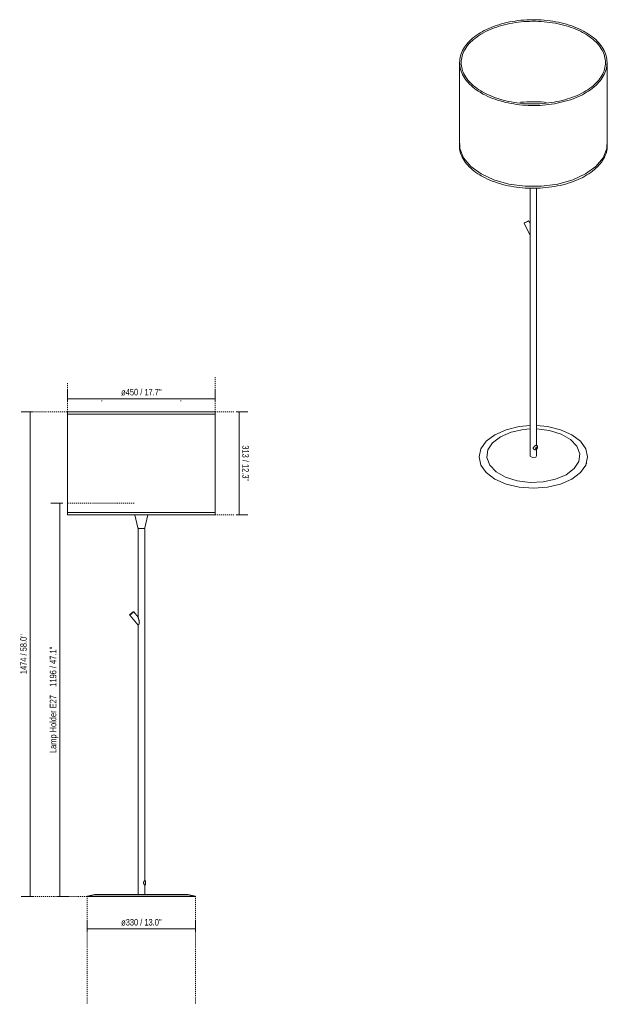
# Model space of a CAD drawing. Header units: millimetres. Extents: x -6962 to -5175, y -328 to 6817.
# Tile 1 of 2: x -6962 to -5175, y -328 to 2666. Entities that reach past the tile are written whole.
import ezdxf

# ---------------------------------------------------------------- set-up
doc = ezdxf.new("R2010")
doc.units = ezdxf.units.MM
doc.linetypes.add('Dash', pattern=[6, 3, -3])
doc.linetypes.add('Hidden', pattern=[7.14375, 4.7625, -2.38125])
doc.layers.add('A-ANNO-DIMS', color=7, linetype='Dash', lineweight=9, true_color=0xd2d2d2)
doc.layers.add('A-ANNO-DIMS-9', color=7, linetype='Continuous', lineweight=9)
doc.layers.add('E-LITE-EQPM', color=7, linetype='Continuous', lineweight=20)
doc.styles.add('Arial Narrow', font='ARIALN.TTF', dxfattribs={"height": 19.8})
doc.dimstyles.new('FARO_-_2_2mm_Arial_Narrow_mm_Inch_Left', dxfattribs={"dimscale": 304.8, "dimtxt": 20.263933, "dimasz": 0, "dimexe": 0.088583, "dimexo": 0.0625, "dimgap": 0.014764, "dimtad": 1, "dimdec": 0, "dimzin": 0, "dimdsep": 46, "dimtxsty": 'Arial Narrow', "dimblk1": 'NONE', "dimblk2": 'NONE', "dimsah": 1, "dimcen": 0.09, "dimadec": 0, "dimazin": 0, "dimtfac": 1, "dimtdec": 4, "dimtix": 1, "dimtmove": 0, "dimatfit": 3, "dimfxl": 0.029528, "dimfxlon": 1, "dimtvp": 1, "dimtolj": 1, "dimtzin": 0, "dimarcsym": 2})
doc.dimstyles.new('FARO_-_2_2mm_Arial_Narrow_mm_Inch_Left_1', dxfattribs={"dimscale": 304.8, "dimtxt": 20.263933, "dimasz": 0, "dimexe": 0.088583, "dimexo": 0.0625, "dimgap": 0.014764, "dimtad": 1, "dimdec": 0, "dimzin": 0, "dimdsep": 46, "dimtxsty": 'Arial Narrow', "dimblk1": 'NONE', "dimblk2": 'NONE', "dimsah": 1, "dimcen": 0.09, "dimadec": 0, "dimazin": 0, "dimtfac": 1, "dimtdec": 4, "dimtix": 1, "dimtmove": 0, "dimatfit": 3, "dimfxl": 0.029528, "dimfxlon": 1, "dimtvp": 1, "dimtolj": 1, "dimtzin": 0, "dimarcsym": 2})
doc.dimstyles.new('FARO_-_2_2mm_Arial_Narrow_mm_Inch_Right', dxfattribs={"dimscale": 304.8, "dimtxt": 20.263933, "dimasz": 0, "dimexe": 0.088583, "dimexo": 0.0625, "dimgap": 0.014764, "dimtad": 1, "dimdec": 0, "dimzin": 0, "dimdsep": 46, "dimtxsty": 'Arial Narrow', "dimblk1": 'NONE', "dimblk2": 'NONE', "dimsah": 1, "dimcen": 0.09, "dimadec": 0, "dimazin": 0, "dimtfac": 1, "dimtdec": 4, "dimtix": 1, "dimtmove": 0, "dimatfit": 3, "dimfxl": 0.029528, "dimfxlon": 1, "dimtvp": 1, "dimtolj": 1, "dimtzin": 0, "dimarcsym": 2})

# ---------------------------------------------------------------- blocks, each defined once
blk = doc.blocks.new('64312 - 64313-49 MAMBO Black_rattan floor lamp-468731-Alzado_PDF')
at = {"layer": 'E-LITE-EQPM'}
for p, q in [((-6611.1, 1160.8), (-6602, 1120.6)), ((-6581.4, 1120.6), (-6572.3, 1160.8)), ((-6601.8, 1119.2), (-6601.8, 849.8)), ((-6581.6, 1119.2), (-6601.8, 1119.2)), ((-6581.6, 49.1), (-6581.6, 1119.2)), ((-6616.6, 866), (-6627.4, 856.9)), ((-6627.4, 856.9), (-6626.9, 856.1)), ((-6614.9, 865.3), (-6627.1, 855.1)), ((-6626.9, 856.1), (-6627.1, 855.1)), ((-6627.1, 855.1), (-6601.8, 824.9)), ((-6615.9, 865.3), (-6626.9, 856.1)), ((-6615.9, 865.3), (-6616.6, 866)), ((-6614.9, 865.3), (-6615.9, 865.3)), ((-6601.8, 849.8), (-6614.9, 865.3)), ((-6601.8, 824.9), (-6601.8, 6.2)), ((-6581.4, 49.1), (-6581.6, 49.1)), ((-6581.6, 6.2), (-6581.6, 34.3)), ((-6581.6, 34.3), (-6581.4, 34.3)), ((-6579.7, 35.6), (-6579.9, 35.3)), ((-6579.3, 36.5), (-6579.7, 35.7)), ((-6733.2, 6.2), (-6756.8, 1.5)), ((-6756.8, 1.5), (-6756.4, 0)), ((-6756.8, 1.5), (-6426.6, 1.5)), ((-6427, 0), (-6756.4, 0)), ((-6450.2, 6.2), (-6733.2, 6.2)), ((-6426.6, 1.5), (-6450.2, 6.2)), ((-6427, 0), (-6426.6, 1.5))]:
    blk.add_line(p, q, dxfattribs=at)
at = {"layer": 'E-LITE-EQPM', "flags": 128}
for points in [[(-6601.1, 1119.7), (-6601.8, 1120), (-6602, 1120.6)], [(-6581.4, 1120.6), (-6582.6, 1119.3), (-6583.2, 1119.2)], [(-6581.4, 49.1), (-6579.7, 48.2), (-6579.3, 46.9)], [(-6579.9, 35.2), (-6580.2, 34.7), (-6581.4, 34.3)], [(-6579.3, 36.5), (-6579.3, 37.4), (-6579.3, 39.8), (-6579.3, 42.9), (-6579.3, 45.6), (-6579.3, 46.9), (-6579.3, 46.9)], [(-6579.3, 37.1), (-6579.3, 36.5), (-6579.3, 36.5)]]:
    blk.add_lwpolyline(points, dxfattribs=at)
at = {"layer": 'E-LITE-EQPM'}
for points, knots in [([(-6601.8, 849.8), (-6601.8, 849.7), (-6601.8, 849.5), (-6601.6, 849.1), (-6601.5, 848.7), (-6601.4, 848.4), (-6601.3, 848.2), (-6601.2, 848.1), (-6601.2, 847.9), (-6601.1, 847.7), (-6601, 847.3), (-6600.8, 846.6), (-6600.6, 845.9), (-6600.5, 845.5), (-6600.4, 845.2), (-6600.3, 845), (-6600.3, 844.8), (-6600.2, 844.5), (-6600, 844), (-6599.8, 843.3), (-6599.6, 842.4), (-6599.3, 841.3), (-6599, 840.1), (-6598.7, 838.9), (-6598.5, 838), (-6598.3, 837.1), (-6598.2, 836.1), (-6598, 835.4), (-6598, 834.8), (-6597.9, 834.5), (-6597.9, 834.3), (-6597.9, 834), (-6597.9, 833.7), (-6597.9, 833.1), (-6597.8, 832.3), (-6597.9, 831.5), (-6597.9, 830.9), (-6598, 830.5), (-6598.1, 830), (-6598.3, 829.5), (-6598.6, 828.7), (-6598.9, 828.1), (-6599.2, 827.6), (-6599.5, 827.1), (-6599.9, 826.7), (-6600.3, 826.2), (-6600.8, 825.8), (-6601.1, 825.4), (-6601.4, 825.2), (-6601.7, 825), (-6601.8, 824.9), (-6601.8, 824.9)], [0, 0, 0, 0, 0.027778, 0.055556, 0.083333, 0.097222, 0.104167, 0.111111, 0.118056, 0.125, 0.138889, 0.166667, 0.194444, 0.208333, 0.215278, 0.222222, 0.229167, 0.236111, 0.25, 0.277778, 0.305556, 0.333333, 0.388889, 0.416667, 0.444444, 0.472222, 0.5, 0.527778, 0.541667, 0.548611, 0.555556, 0.5625, 0.569444, 0.583333, 0.611111, 0.638889, 0.652778, 0.666667, 0.680556, 0.694444, 0.722222, 0.75, 0.763889, 0.777778, 0.805556, 0.833333, 0.861111, 0.888889, 0.916667, 0.944444, 1, 1, 1, 1]), ([(-6581.6, 34.3), (-6581.6, 34.3), (-6581.7, 34.4), (-6582, 34.7), (-6582.4, 35.3), (-6582.8, 36.1), (-6583.3, 36.8), (-6583.7, 37.4), (-6583.9, 37.9), (-6584, 38.2), (-6584.2, 38.6), (-6584.4, 39.1), (-6584.6, 39.7), (-6584.7, 40.3), (-6584.8, 40.7), (-6584.8, 41.1), (-6584.9, 41.7), (-6584.8, 42.3), (-6584.8, 42.7), (-6584.7, 43.1), (-6584.6, 43.7), (-6584.4, 44.3), (-6584.2, 44.8), (-6584, 45.2), (-6583.9, 45.5), (-6583.7, 46), (-6583.3, 46.6), (-6582.8, 47.4), (-6582.4, 48.1), (-6582, 48.7), (-6581.7, 49), (-6581.6, 49.1), (-6581.6, 49.1)], [0, 0, 0, 0, 0.055556, 0.111111, 0.166667, 0.222222, 0.277778, 0.305556, 0.333333, 0.347222, 0.361111, 0.388889, 0.416667, 0.444444, 0.458333, 0.472222, 0.5, 0.527778, 0.541667, 0.555556, 0.583333, 0.611111, 0.638889, 0.652778, 0.666667, 0.694444, 0.722222, 0.777778, 0.833333, 0.888889, 0.944444, 1, 1, 1, 1])]:
    blk.add_open_spline(points, degree=3, knots=knots, dxfattribs=at)
blk = doc.blocks.new('64312 - 64313-49 MAMBO Black_rattan floor lamp-468731-00 Isometrico PDF')
at = {"layer": 'E-LITE-EQPM', "color": 251, "lineweight": 9, "true_color": 0x636466}
for p, q in [((-7234.3, 2538.2), (-7234.3, 2532.7)), ((-7233.5, 2533.6), (-7233.5, 2288.2)), ((-7231.9, 2519.8), (-7232, 2520)), ((-6786.6, 2520), (-6786.7, 2519.8)), ((-6785.1, 2288.2), (-6785.1, 2533.6)), ((-6784.5, 2537.6), (-6784.5, 2537.9)), ((-6784.3, 2532.7), (-6784.3, 2538.2)), ((-7234.3, 2289), (-7234.3, 2283.6)), ((-7233.5, 2286.2), (-7233.3, 2290.9)), ((-6785.1, 2286.2), (-6785.2, 2290.9)), ((-6784.3, 2283.6), (-6784.3, 2289)), ((-7019.4, 2153.6), (-7019.4, 2020.7)), ((-6999.2, 1372.1), (-6999.2, 2153.6)), ((-7036.7, 2047), (-7037.1, 2046)), ((-7037.1, 2046), (-7019.3, 2011.3)), ((-7037, 2047.8), (-7036.7, 2047)), ((-7023.9, 2053.5), (-7024.4, 2054.3)), ((-7022.9, 2053.3), (-7024, 2053.5)), ((-7019.4, 2046.4), (-7022.9, 2053.2)), ((-7019.4, 2011.6), (-7019.4, 1340.4)), ((-7006.9, 1359.4), (-7005.7, 1358.7)), ((-7002.6, 1362.5), (-7002.2, 1362.7)), ((-6998.3, 1371.6), (-6999.5, 1372.2)), ((-6999.2, 1340.4), (-6999.2, 1360.4)), ((-6999.2, 1340.4), (-7002.2, 1336.3)), ((-6848, 1316.1), (-6847.6, 1317.3))]:
    blk.add_line(p, q, dxfattribs=at)
for points in [[(-7233.5, 2535.5, 0), (-7233.3, 2540.8, 0), (-7232.8, 2546.1, 0), (-7231.8, 2551.4, 0), (-7230.6, 2556.6, 0), (-7228.9, 2561.8, 0), (-7226.9, 2566.9, 0), (-7224.6, 2572, 0), (-7221.9, 2577, 0), (-7218.9, 2582, 0), (-7215.5, 2586.8, 0), (-7211.8, 2591.6, 0), (-7207.8, 2596.3, 0), (-7203.5, 2600.9, 0), (-7198.8, 2605.3, 0), (-7193.9, 2609.7, 0), (-7188.7, 2613.9, 0), (-7183.1, 2618, 0), (-7177.4, 2622, 0), (-7171.3, 2625.8, 0), (-7165, 2629.5, 0), (-7158.4, 2633, 0), (-7151.6, 2636.4, 0), (-7144.6, 2639.6, 0), (-7137.4, 2642.7, 0), (-7130, 2645.5, 0), (-7122.3, 2648.3, 0), (-7114.5, 2650.8, 0), (-7106.6, 2653.1, 0), (-7098.4, 2655.3, 0), (-7090.2, 2657.2, 0), (-7081.8, 2659, 0), (-7073.3, 2660.6, 0), (-7064.7, 2662, 0), (-7056, 2663.1, 0), (-7047.2, 2664.1, 0), (-7038.4, 2664.9, 0), (-7029.5, 2665.5, 0), (-7020.6, 2665.8, 0), (-7011.7, 2666, 0), (-7002.8, 2665.9, 0), (-6993.9, 2665.7, 0), (-6985, 2665.2, 0), (-6976.1, 2664.6, 0), (-6967.3, 2663.7, 0), (-6958.6, 2662.6, 0), (-6949.9, 2661.4, 0), (-6941.4, 2659.9, 0), (-6932.9, 2658.2, 0), (-6924.6, 2656.4, 0), (-6916.4, 2654.3, 0), (-6908.3, 2652.1, 0), (-6900.4, 2649.6, 0), (-6892.7, 2647, 0), (-6885.2, 2644.2, 0), (-6877.8, 2641.3, 0), (-6870.7, 2638.2, 0), (-6863.8, 2634.9, 0), (-6857.1, 2631.4, 0), (-6851.2, 2628.2, 0)], [(-7228.7, 2535.5, 0), (-7228.5, 2540.5, 0), (-7228, 2545.4, 0), (-7227.1, 2550.4, 0), (-7225.9, 2555.3, 0), (-7224.4, 2560.2, 0), (-7222.5, 2565, 0), (-7220.3, 2569.9, 0), (-7217.7, 2574.6, 0), (-7214.9, 2579.3, 0), (-7211.6, 2584, 0), (-7208.1, 2588.6, 0), (-7204.2, 2593.1, 0), (-7200.1, 2597.5, 0), (-7195.6, 2601.8, 0), (-7190.8, 2606, 0), (-7185.7, 2610.1, 0), (-7180.4, 2614.1, 0), (-7174.7, 2618, 0), (-7168.8, 2621.7, 0), (-7162.6, 2625.3, 0), (-7156.2, 2628.8, 0), (-7149.6, 2632.1, 0), (-7142.7, 2635.2, 0), (-7135.6, 2638.2, 0), (-7128.3, 2641, 0), (-7120.8, 2643.7, 0), (-7113.1, 2646.2, 0), (-7105.3, 2648.5, 0), (-7097.3, 2650.6, 0), (-7089.1, 2652.6, 0), (-7080.9, 2654.3, 0), (-7072.5, 2655.9, 0), (-7064, 2657.2, 0), (-7055.4, 2658.4, 0), (-7046.7, 2659.3, 0), (-7038, 2660.1, 0), (-7029.3, 2660.7, 0), (-7020.5, 2661, 0), (-7011.7, 2661.2, 0), (-7002.8, 2661.1, 0), (-6994, 2660.9, 0), (-6985.3, 2660.4, 0), (-6976.5, 2659.8, 0), (-6967.8, 2658.9, 0), (-6959.2, 2657.9, 0), (-6950.7, 2656.6, 0), (-6942.2, 2655.2, 0), (-6933.9, 2653.5, 0), (-6925.7, 2651.7, 0), (-6917.6, 2649.7, 0), (-6909.7, 2647.5, 0), (-6901.9, 2645.1, 0), (-6894.3, 2642.5, 0), (-6886.9, 2639.8, 0), (-6879.7, 2636.9, 0), (-6872.7, 2633.8, 0), (-6865.9, 2630.6, 0), (-6859.4, 2627.2, 0), (-6853.6, 2624, 0)], [(-6789.9, 2535.5, 0), (-6790.1, 2540.5, 0), (-6790.6, 2545.4, 0), (-6791.4, 2550.4, 0), (-6792.6, 2555.3, 0), (-6794.2, 2560.2, 0), (-6796, 2565, 0), (-6798.3, 2569.9, 0), (-6800.8, 2574.6, 0), (-6803.7, 2579.3, 0), (-6806.9, 2584, 0), (-6810.5, 2588.6, 0), (-6814.3, 2593.1, 0), (-6818.5, 2597.5, 0), (-6823, 2601.8, 0), (-6827.8, 2606, 0), (-6832.8, 2610.1, 0), (-6838.2, 2614.1, 0), (-6843.9, 2618, 0), (-6849.8, 2621.7, 0), (-6853.6, 2624, 0)], [(-6785.1, 2535.5, 0), (-6785.3, 2540.8, 0), (-6785.8, 2546.1, 0), (-6786.7, 2551.4, 0), (-6788, 2556.6, 0), (-6789.6, 2561.8, 0), (-6791.6, 2566.9, 0), (-6794, 2572, 0), (-6796.7, 2577, 0), (-6799.7, 2582, 0), (-6803.1, 2586.8, 0), (-6806.7, 2591.6, 0), (-6810.8, 2596.3, 0), (-6815.1, 2600.9, 0), (-6819.7, 2605.3, 0), (-6824.7, 2609.7, 0), (-6829.9, 2613.9, 0), (-6835.4, 2618, 0), (-6841.2, 2622, 0), (-6847.3, 2625.8, 0), (-6851.2, 2628.2, 0)], [(-7233.5, 2535.5, 0), (-7233.3, 2530.3, 0), (-7232.8, 2525, 0), (-7231.8, 2519.7, 0), (-7230.6, 2514.5, 0), (-7228.9, 2509.3, 0), (-7226.9, 2504.2, 0), (-7224.6, 2499.1, 0), (-7221.9, 2494.1, 0), (-7218.9, 2489.1, 0), (-7215.5, 2484.3, 0), (-7211.8, 2479.5, 0), (-7207.8, 2474.8, 0), (-7203.5, 2470.2, 0), (-7198.8, 2465.8, 0), (-7193.9, 2461.4, 0), (-7188.7, 2457.2, 0), (-7183.1, 2453.1, 0), (-7177.4, 2449.1, 0), (-7171.3, 2445.3, 0), (-7167.3, 2442.9, 0)], [(-7228.7, 2535.5, 0), (-7228.5, 2530.6, 0), (-7228, 2525.6, 0), (-7227.1, 2520.7, 0), (-7225.9, 2515.8, 0), (-7224.4, 2510.9, 0), (-7222.5, 2506, 0), (-7220.3, 2501.2, 0), (-7217.7, 2496.5, 0), (-7214.9, 2491.7, 0), (-7211.6, 2487.1, 0), (-7208.1, 2482.5, 0), (-7204.2, 2478, 0), (-7200.1, 2473.6, 0), (-7195.6, 2469.3, 0), (-7190.8, 2465.1, 0), (-7185.7, 2461, 0), (-7180.4, 2457, 0), (-7174.7, 2453.1, 0), (-7168.8, 2449.4, 0), (-7164.9, 2447.1, 0)], [(-6785.1, 2535.5, 0), (-6785.3, 2530.3, 0), (-6785.8, 2525, 0), (-6786.7, 2519.7, 0), (-6788, 2514.5, 0), (-6789.6, 2509.3, 0), (-6791.6, 2504.2, 0), (-6794, 2499.1, 0), (-6796.7, 2494.1, 0), (-6799.7, 2489.1, 0), (-6803.1, 2484.3, 0), (-6806.7, 2479.5, 0), (-6810.8, 2474.8, 0), (-6815.1, 2470.2, 0), (-6819.7, 2465.8, 0), (-6824.7, 2461.4, 0), (-6829.9, 2457.2, 0), (-6835.4, 2453.1, 0), (-6841.2, 2449.1, 0), (-6847.3, 2445.3, 0), (-6853.6, 2441.6, 0), (-6860.1, 2438, 0), (-6866.9, 2434.7, 0), (-6873.9, 2431.5, 0), (-6881.2, 2428.4, 0), (-6888.6, 2425.5, 0), (-6896.2, 2422.8, 0), (-6904, 2420.3, 0), (-6912, 2418, 0), (-6920.1, 2415.8, 0), (-6928.4, 2413.8, 0), (-6936.8, 2412.1, 0), (-6945.3, 2410.5, 0), (-6953.9, 2409.1, 0), (-6962.6, 2407.9, 0), (-6971.3, 2407, 0), (-6980.2, 2406.2, 0), (-6989, 2405.6, 0), (-6998, 2405.2, 0), (-7006.9, 2405.1, 0), (-7015.8, 2405.1, 0), (-7024.7, 2405.4, 0), (-7033.6, 2405.8, 0), (-7042.5, 2406.5, 0), (-7051.3, 2407.4, 0), (-7060, 2408.5, 0), (-7068.7, 2409.7, 0), (-7077.2, 2411.2, 0), (-7085.7, 2412.9, 0), (-7094, 2414.7, 0), (-7102.2, 2416.8, 0), (-7110.3, 2419, 0), (-7118.1, 2421.4, 0), (-7125.9, 2424, 0), (-7133.4, 2426.8, 0), (-7140.7, 2429.8, 0), (-7147.9, 2432.9, 0), (-7154.8, 2436.2, 0), (-7161.5, 2439.7, 0), (-7167.3, 2442.9, 0)], [(-6789.9, 2535.5, 0), (-6790.1, 2530.6, 0), (-6790.6, 2525.6, 0), (-6791.4, 2520.7, 0), (-6792.6, 2515.8, 0), (-6794.2, 2510.9, 0), (-6796, 2506, 0), (-6798.3, 2501.2, 0), (-6800.8, 2496.5, 0), (-6803.7, 2491.7, 0), (-6806.9, 2487.1, 0), (-6810.5, 2482.5, 0), (-6814.3, 2478, 0), (-6818.5, 2473.6, 0), (-6823, 2469.3, 0), (-6827.8, 2465.1, 0), (-6832.8, 2461, 0), (-6838.2, 2457, 0), (-6843.9, 2453.1, 0), (-6849.8, 2449.4, 0), (-6855.9, 2445.8, 0), (-6862.3, 2442.3, 0), (-6869, 2439, 0), (-6875.9, 2435.9, 0), (-6883, 2432.9, 0), (-6890.3, 2430, 0), (-6897.8, 2427.4, 0), (-6905.4, 2424.9, 0), (-6913.3, 2422.6, 0), (-6921.3, 2420.5, 0), (-6929.4, 2418.5, 0), (-6937.7, 2416.8, 0), (-6946.1, 2415.2, 0), (-6954.6, 2413.9, 0), (-6963.2, 2412.7, 0), (-6971.8, 2411.7, 0), (-6980.5, 2411, 0), (-6989.3, 2410.4, 0), (-6998.1, 2410, 0), (-7006.9, 2409.9, 0), (-7015.7, 2409.9, 0), (-7024.5, 2410.2, 0), (-7033.3, 2410.6, 0), (-7042, 2411.3, 0), (-7050.7, 2412.2, 0), (-7059.4, 2413.2, 0), (-7067.9, 2414.5, 0), (-7076.3, 2415.9, 0), (-7084.7, 2417.6, 0), (-7092.9, 2419.4, 0), (-7101, 2421.4, 0), (-7108.9, 2423.6, 0), (-7116.7, 2426, 0), (-7124.3, 2428.6, 0), (-7131.7, 2431.3, 0), (-7138.9, 2434.2, 0), (-7145.9, 2437.3, 0), (-7152.7, 2440.5, 0), (-7159.2, 2443.9, 0), (-7164.9, 2447.1, 0)], [(-7048.3, 2414.7, 0), (-7047.2, 2414.8, 0), (-7038.4, 2415.6, 0), (-7029.5, 2416.2, 0), (-7020.6, 2416.5, 0), (-7011.7, 2416.7, 0), (-7002.8, 2416.6, 0), (-6993.9, 2416.4, 0), (-6985, 2415.9, 0), (-6976.1, 2415.3, 0), (-6969.9, 2414.7, 0)], [(-7234.3, 2283.6, 0), (-7234.1, 2278.4, 0), (-7233.6, 2273.1, 0), (-7232.7, 2267.9, 0), (-7231.4, 2262.8, 0), (-7229.8, 2257.6, 0), (-7227.8, 2252.6, 0), (-7225.5, 2247.5, 0), (-7222.8, 2242.5, 0), (-7219.8, 2237.6, 0), (-7216.5, 2232.8, 0), (-7212.8, 2228, 0), (-7208.8, 2223.4, 0), (-7204.5, 2218.8, 0), (-7199.8, 2214.3, 0), (-7194.9, 2210, 0), (-7189.6, 2205.7, 0), (-7184.1, 2201.6, 0), (-7178.3, 2197.7, 0), (-7172.3, 2193.8, 0), (-7168.3, 2191.5, 0)], [(-7168.4, 2197.2, 0), (-7199.8, 2219.9, 0), (-7221.7, 2246.1, 0), (-7232.9, 2274.5, 0), (-7233.5, 2300.1, 0)], [(-6785.1, 2300.1, 0), (-6785.7, 2274.5, 0), (-6796.9, 2246.1, 0), (-6818.8, 2219.9, 0), (-6850.2, 2197.2, 0), (-6889.6, 2179.1, 0), (-6935, 2166.4, 0), (-6984.1, 2160, 0), (-7034.5, 2160, 0), (-7083.6, 2166.4, 0), (-7129, 2179.1, 0), (-7168.4, 2197.2, 0)], [(-6784.3, 2283.6, 0), (-6784.5, 2278.4, 0), (-6785, 2273.1, 0), (-6785.9, 2267.9, 0), (-6787.2, 2262.8, 0), (-6788.8, 2257.6, 0), (-6790.8, 2252.6, 0), (-6793.1, 2247.5, 0), (-6795.8, 2242.5, 0), (-6798.8, 2237.6, 0), (-6802.1, 2232.8, 0), (-6805.8, 2228, 0), (-6809.8, 2223.4, 0), (-6814.1, 2218.8, 0), (-6818.8, 2214.3, 0), (-6823.7, 2210, 0), (-6828.9, 2205.7, 0), (-6834.4, 2201.6, 0), (-6840.2, 2197.7, 0), (-6846.3, 2193.8, 0), (-6852.6, 2190.1, 0), (-6859.2, 2186.6, 0), (-6866, 2183.2, 0), (-6873.1, 2180, 0), (-6880.4, 2176.9, 0), (-6887.8, 2174, 0), (-6895.5, 2171.3, 0), (-6903.3, 2168.8, 0), (-6911.4, 2166.4, 0), (-6919.5, 2164.2, 0), (-6927.8, 2162.3, 0), (-6936.3, 2160.5, 0), (-6944.8, 2158.9, 0), (-6953.5, 2157.5, 0), (-6962.3, 2156.3, 0), (-6971.1, 2155.3, 0), (-6980, 2154.5, 0), (-6988.9, 2154, 0), (-6997.9, 2153.6, 0), (-7006.9, 2153.4, 0), (-7015.8, 2153.5, 0), (-7024.8, 2153.7, 0), (-7033.8, 2154.2, 0), (-7042.7, 2154.9, 0), (-7051.6, 2155.7, 0), (-7060.4, 2156.8, 0), (-7069.1, 2158.1, 0), (-7077.7, 2159.6, 0), (-7086.2, 2161.3, 0), (-7094.6, 2163.1, 0), (-7102.8, 2165.2, 0), (-7110.9, 2167.5, 0), (-7118.9, 2169.9, 0), (-7126.6, 2172.5, 0), (-7134.2, 2175.3, 0), (-7141.6, 2178.3, 0), (-7148.7, 2181.4, 0), (-7155.7, 2184.7, 0), (-7162.4, 2188.2, 0), (-7168.3, 2191.5, 0)], [(-7026.9, 2052.5, 0), (-7033.1, 2049.3, 0), (-7037, 2047.8, 0), (-7034.6, 2049.5, 0)], [(-7034.6, 2049.5, 0), (-7028.3, 2052.8, 0), (-7024.5, 2054.3, 0), (-7026.9, 2052.5, 0)], [(-7019.4, 2020.7, 0), (-7019.4, 2019.2, 0), (-7019.3, 2015.8, 0), (-7019.3, 2012.8, 0), (-7019.4, 2011.6, 0)], [(-7019.4, 1431.7, 0), (-7052, 1428.6, 0), (-7091.8, 1419.1, 0), (-7126, 1403.9, 0)], [(-7109.3, 1398.1, 0), (-7077.1, 1412.1, 0), (-7039.4, 1420.2, 0), (-7019.4, 1421.9, 0)], [(-6892.5, 1269.1, 0), (-6866.3, 1288.9, 0), (-6849.8, 1311.9, 0), (-6844.2, 1336.5, 0), (-6849.8, 1361.2, 0), (-6866.3, 1384.2, 0), (-6892.5, 1403.9, 0), (-6926.7, 1419.1, 0), (-6966.6, 1428.6, 0), (-6999.2, 1431.7, 0)], [(-6999.2, 1421.9, 0), (-6959.8, 1416.9, 0), (-6924.5, 1405.8, 0), (-6896, 1389.3, 0), (-6876.7, 1368.9, 0), (-6868.1, 1346.2, 0), (-6871, 1323, 0), (-6885.1, 1301.2, 0), (-6909.2, 1282.6, 0)], [(-7126, 1403.9, 0), (-7152.3, 1384.2, 0), (-7168.8, 1361.2, 0), (-7174.4, 1336.5, 0), (-7168.8, 1311.9, 0), (-7152.3, 1288.9, 0), (-7126, 1269.1, 0), (-7091.8, 1254, 0), (-7052, 1244.5, 0), (-7009.3, 1241.2, 0), (-6966.6, 1244.5, 0), (-6926.7, 1254, 0), (-6892.5, 1269.1, 0)], [(-6909.2, 1282.6, 0), (-6941.5, 1268.7, 0), (-6979.2, 1260.5, 0), (-7019.4, 1258.9, 0), (-7058.7, 1263.8, 0), (-7094.1, 1275, 0), (-7122.6, 1291.4, 0), (-7141.9, 1311.8, 0), (-7150.4, 1334.5, 0), (-7147.6, 1357.7, 0), (-7133.5, 1379.5, 0), (-7109.3, 1398.1, 0)], [(-7006.4, 1359.2, 0), (-7008.3, 1360.5, 0), (-7009.5, 1362.4, 0), (-7009.5, 1364.6, 0), (-7008.3, 1366.6, 0), (-7006.4, 1368.4, 0), (-7004.3, 1370, 0), (-7002.2, 1371.3, 0)], [(-7005.7, 1358.7, 0), (-7005.5, 1358.6, 0), (-7005.2, 1358.5, 0), (-7005, 1358.4, 0), (-7004.7, 1358.3, 0), (-7004.5, 1358.3, 0), (-7004.2, 1358.2, 0), (-7003.9, 1358.2, 0), (-7003.7, 1358.2, 0), (-7003.4, 1358.2, 0), (-7003.2, 1358.2, 0), (-7002.9, 1358.3, 0), (-7002.7, 1358.3, 0), (-7002.4, 1358.4, 0), (-7002.2, 1358.4, 0), (-7002, 1358.5, 0), (-7001.7, 1358.6, 0), (-7001.5, 1358.7, 0), (-7001.3, 1358.8, 0), (-7001.1, 1358.9, 0), (-7000.9, 1359, 0)], [(-7000.5, 1366.8, 0), (-7002.7, 1363, 0), (-7000.5, 1361.7, 0)], [(-7002.2, 1371.3, 0), (-7000.6, 1372.1, 0), (-6999.6, 1372.3, 0), (-6999.5, 1372.2, 0)], [(-6998.3, 1371.6, 0), (-6998.1, 1371.4, 0), (-6997.9, 1371.3, 0), (-6997.7, 1371.1, 0), (-6997.5, 1370.9, 0), (-6997.3, 1370.7, 0), (-6997.1, 1370.5, 0), (-6997, 1370.3, 0), (-6996.8, 1370.1, 0), (-6996.7, 1369.8, 0), (-6996.6, 1369.6, 0), (-6996.5, 1369.4, 0), (-6996.4, 1369.1, 0), (-6996.4, 1368.9, 0), (-6996.3, 1368.7, 0), (-6996.3, 1368.4, 0), (-6996.2, 1368.2, 0), (-6996.2, 1367.9, 0), (-6996.2, 1367.7, 0), (-6996.2, 1367.4, 0), (-6996.2, 1367.2, 0), (-6996.2, 1367, 0), (-6996.2, 1366.7, 0), (-6996.2, 1366.5, 0), (-6996.2, 1366.2, 0), (-6996.3, 1366, 0), (-6996.3, 1365.7, 0), (-6996.4, 1365.5, 0), (-6996.4, 1365.2, 0), (-6996.5, 1365, 0), (-6996.6, 1364.7, 0), (-6996.7, 1364.5, 0), (-6996.7, 1364.3, 0), (-6996.8, 1364, 0), (-6996.9, 1363.8, 0), (-6997, 1363.5, 0), (-6997.1, 1363.3, 0), (-6997.3, 1363.1, 0), (-6997.4, 1362.8, 0), (-6997.5, 1362.6, 0), (-6997.6, 1362.4, 0), (-6997.8, 1362.2, 0), (-6997.9, 1362, 0), (-6998.1, 1361.7, 0), (-6998.2, 1361.5, 0), (-6998.4, 1361.3, 0), (-6998.5, 1361.1, 0), (-6998.7, 1360.9, 0), (-6998.8, 1360.7, 0), (-6999, 1360.6, 0), (-6999.2, 1360.4, 0), (-6999.4, 1360.2, 0), (-6999.6, 1360, 0), (-6999.8, 1359.9, 0), (-6999.9, 1359.7, 0), (-7000.1, 1359.5, 0), (-7000.3, 1359.4, 0), (-7000.5, 1359.3, 0), (-7000.8, 1359.1, 0), (-7000.9, 1359, 0)], [(-7000.5, 1361.7, 0), (-6998.3, 1365.5, 0), (-7000.5, 1366.8, 0)], [(-7002.2, 1336.3, 0), (-7011.9, 1334.8, 0), (-7019, 1338.9, 0), (-7019.4, 1340.4, 0)]]:
    blk.add_polyline3d(points, dxfattribs=at)
blk = doc.blocks.new('DIMBLOCK1-Alzado_PDF')
at = {"layer": 'A-ANNO-DIMS-9', "color": 251, "true_color": 0x5b5b5b, "transparency": 16777216}
for p, q in [((-6831, 1195.7), (-6867, 1195.7)), ((-6840, 1195.7), (-6840, 0)), ((-6840, 0), (-6849, 0)), ((-6840.1, 0), (-6813, 0))]:
    blk.add_line(p, q, dxfattribs=at)
at = {"layer": 'A-ANNO-DIMS-9', "color": 251, "linetype": 'Hidden', "true_color": 0x5b5b5b, "transparency": 16777216}
blk.add_line((-6840, 1195.7), (-6831, 1195.7), dxfattribs=at)
at = {"layer": 'A-ANNO-DIMS-9', "color": 0, "transparency": 16777216, "insert": (-6870.1, 436.1), "char_height": 19.8, "width": 388.296, "attachment_point": 1, "rotation": 90, "line_spacing_factor": 0.974696, "style": 'Arial Narrow'}
blk.add_mtext('Lamp Holder E27    1196 / 47.1"', dxfattribs=at)
blk = doc.blocks.new('_None')
blk = doc.blocks.new('DIMBLOCK2-Alzado_PDF')
at = {"layer": 'A-ANNO-DIMS-9', "color": 251, "true_color": 0x5b5b5b, "transparency": 16777216}
for p, q in [((-6921, 1473.8), (-6957, 1473.8)), ((-6930, 0), (-6930, 1473.8)), ((-6930, 1473.8), (-6921, 1473.8)), ((-6921, 0), (-6957, 0)), ((-6930, 0), (-6921, 0))]:
    blk.add_line(p, q, dxfattribs=at)
at = {"layer": 'A-ANNO-DIMS-9', "color": 0, "transparency": 16777216, "insert": (-6960.1, 676.1), "char_height": 19.8, "width": 145.9, "attachment_point": 1, "rotation": 90, "line_spacing_factor": 0.974696, "style": 'Arial Narrow'}
blk.add_mtext('1474 / 58.0"', dxfattribs=at)
blk = doc.blocks.new('DIMBLOCK3-Alzado_PDF')
at = {"layer": 'A-ANNO-DIMS-9', "color": 251, "true_color": 0x5b5b5b, "transparency": 16777216}
for p, q in [((-6756.8, -98.5), (-6756.8, -71.4)), ((-6426.6, -98.5), (-6426.6, -71.4)), ((-6756.8, -98.4), (-6426.6, -98.4)), ((-6756.8, -98.4), (-6756.8, -107.4)), ((-6426.6, -98.4), (-6426.6, -107.4))]:
    blk.add_line(p, q, dxfattribs=at)
at = {"layer": 'A-ANNO-DIMS-9', "color": 0, "transparency": 16777216, "insert": (-6653.1, -68.3), "char_height": 19.8, "width": 147.444, "attachment_point": 1, "line_spacing_factor": 0.974696, "style": 'Arial Narrow'}
blk.add_mtext('ø330 / 13.0"', dxfattribs=at)
blk = doc.blocks.new('DIMBLOCK4-Alzado_PDF')
at = {"layer": 'A-ANNO-DIMS-9', "color": 251, "true_color": 0x5b5b5b, "transparency": 16777216}
for p, q in [((-6816.7, 1513.3), (-6816.7, 1540.4)), ((-6366.7, 1513.3), (-6366.7, 1540.4)), ((-6816.7, 1513.4), (-6366.7, 1513.4)), ((-6816.7, 1513.4), (-6816.7, 1504.4)), ((-6366.7, 1513.4), (-6366.7, 1504.4))]:
    blk.add_line(p, q, dxfattribs=at)
at = {"layer": 'A-ANNO-DIMS-9', "color": 0, "transparency": 16777216, "insert": (-6653.1, 1543.5), "char_height": 19.8, "width": 147.444, "attachment_point": 1, "line_spacing_factor": 0.974696, "style": 'Arial Narrow'}
blk.add_mtext('ø450 / 17.7"', dxfattribs=at)
blk = doc.blocks.new('DIMBLOCK5-Alzado_PDF')
at = {"layer": 'A-ANNO-DIMS-9', "color": 251, "true_color": 0x5b5b5b, "transparency": 16777216}
for p, q in [((-6303.7, 1473.8), (-6267.7, 1473.8)), ((-6294.7, 1473.8), (-6303.7, 1473.8)), ((-6294.7, 1160.8), (-6294.7, 1473.8)), ((-6303.7, 1160.8), (-6267.7, 1160.8)), ((-6294.7, 1160.8), (-6303.7, 1160.8))]:
    blk.add_line(p, q, dxfattribs=at)
at = {"layer": 'A-ANNO-DIMS-9', "color": 0, "transparency": 16777216, "insert": (-6264.6, 1371.9), "char_height": 19.8, "width": 130.847, "attachment_point": 1, "rotation": 270, "line_spacing_factor": 0.974696, "style": 'Arial Narrow'}
blk.add_mtext('313 / 12.3"', dxfattribs=at)

msp = doc.modelspace()

# ---------------------------------------------------------------- linework, layer by layer
at = {"layer": 'A-ANNO-DIMS'}
for p, q in [((-6816.7, 1473.8), (-6816.7, 1562.8)), ((-6366.7, 1473.8), (-6366.7, 1580)), ((-6928.7, 1473.8), (-6816.7, 1473.8)), ((-6366.7, 1473.8), (-6310, 1473.8)), ((-6613.8, 1195.7), (-6812.8, 1195.7)), ((-6366.7, 1160.8), (-6310, 1160.8)), ((-6756.4, 0), (-6928.7, 0)), ((-6756.8, 1.5), (-6756.8, -327.7)), ((-6426.6, 1.5), (-6426.6, -327.7))]:
    msp.add_line(p, q, dxfattribs=at)
at = {"layer": 'E-LITE-EQPM'}
for p, q in [((-6711.7, 1508), (-6711.7, 1506)), ((-6471.7, 1508), (-6471.7, 1506)), ((-6366.7, 1473.8), (-6816.7, 1473.8)), ((-6816.7, 1473.8), (-6816.7, 1466.6)), ((-6366.7, 1466.6), (-6366.7, 1473.8)), ((-6816.7, 1466.6), (-6815.9, 1466.6)), ((-6367.5, 1466.6), (-6815.9, 1466.6)), ((-6815.9, 1466.6), (-6815.9, 1168.1)), ((-6367.5, 1466.6), (-6366.7, 1466.6)), ((-6367.5, 1168.1), (-6367.5, 1466.6)), ((-6816.7, 1168.1), (-6816.7, 1160.8)), ((-6815.9, 1168.1), (-6816.7, 1168.1)), ((-6815.9, 1168.1), (-6367.5, 1168.1)), ((-6366.7, 1168.1), (-6367.5, 1168.1)), ((-6366.7, 1160.8), (-6366.7, 1168.1)), ((-6816.7, 1160.8), (-6366.7, 1160.8))]:
    msp.add_line(p, q, dxfattribs=at)

# ---------------------------------------------------------------- block references
at = {"layer": 'E-LITE-EQPM', "color": 254, "lineweight": 9, "true_color": 0xd4d4d4}
msp.add_blockref('64312 - 64313-49 MAMBO Black_rattan floor lamp-468731-00 Isometrico PDF', (1609.8, 0), dxfattribs=at)
at = {"layer": 'E-LITE-EQPM'}
msp.add_blockref('64312 - 64313-49 MAMBO Black_rattan floor lamp-468731-Alzado_PDF', (0, 0), dxfattribs=at)

# ---------------------------------------------------------------- dimensions: what is measured, and where the dimension line sits
at = {"layer": 'A-ANNO-DIMS', "color": 251, "linetype": 'Continuous', "true_color": 0x5b5b5b}
for base, p1, p2, override, picture, middle in [((-6366.7, 1513.4), (-6816.7, 1504.4), (-6366.7, 1504.4), {"dimpost": '<>', "dimfxl": 450}, 'DIMBLOCK4-Alzado_PDF', (-6591.7, 1530.7)), ((-6426.6, -98.4), (-6756.8, -107.4), (-6426.6, -107.4), {"dimpost": '<>', "dimfxl": 330.185856}, 'DIMBLOCK3-Alzado_PDF', (-6591.7, -81))]:
    dim = msp.add_linear_dim(base=base, p1=p1, p2=p2, text='ø<>', dimstyle='FARO_-_2_2mm_Arial_Narrow_mm_Inch_Left_1', override=override, dxfattribs=at)
    dim.commit()
    dim.dimension.update_dxf_attribs({"geometry": picture, "text_midpoint": middle})
for base, p1, p2, dimstyle, override, picture, middle in [((-6930, 1473.8), (-6921, 0), (-6921, 1473.8), 'FARO_-_2_2mm_Arial_Narrow_mm_Inch_Left_1', {"dimpost": '<>', "dimfxl": 1473.831417}, 'DIMBLOCK2-Alzado_PDF', (-6947.3, 736.9)), ((-6294.7, 1473.8), (-6303.7, 1160.8), (-6303.7, 1473.8), 'FARO_-_2_2mm_Arial_Narrow_mm_Inch_Right', {"dimtad": 4, "dimpost": '<>', "dimfxl": 313}, 'DIMBLOCK5-Alzado_PDF', (-6277.4, 1317.3))]:
    dim = msp.add_linear_dim(base=base, p1=p1, p2=p2, angle=90, dimstyle=dimstyle, override=override, dxfattribs=at)
    dim.commit()
    dim.dimension.update_dxf_attribs({"geometry": picture, "text_midpoint": middle})
dim = msp.add_linear_dim(base=(-6840, 0), p1=(-6831, 1195.7), p2=(-6849, 0), angle=90, text='Lamp Holder E27    <>', dimstyle='FARO_-_2_2mm_Arial_Narrow_mm_Inch_Left', override={"dimpost": '<>', "dimfxl": 1195.879966}, dxfattribs=at)
dim.commit()
dim.dimension.update_dxf_attribs({"geometry": 'DIMBLOCK1-Alzado_PDF', "text_midpoint": (-6857.3, 597.9)})

doc.saveas('drawing.dxf')
